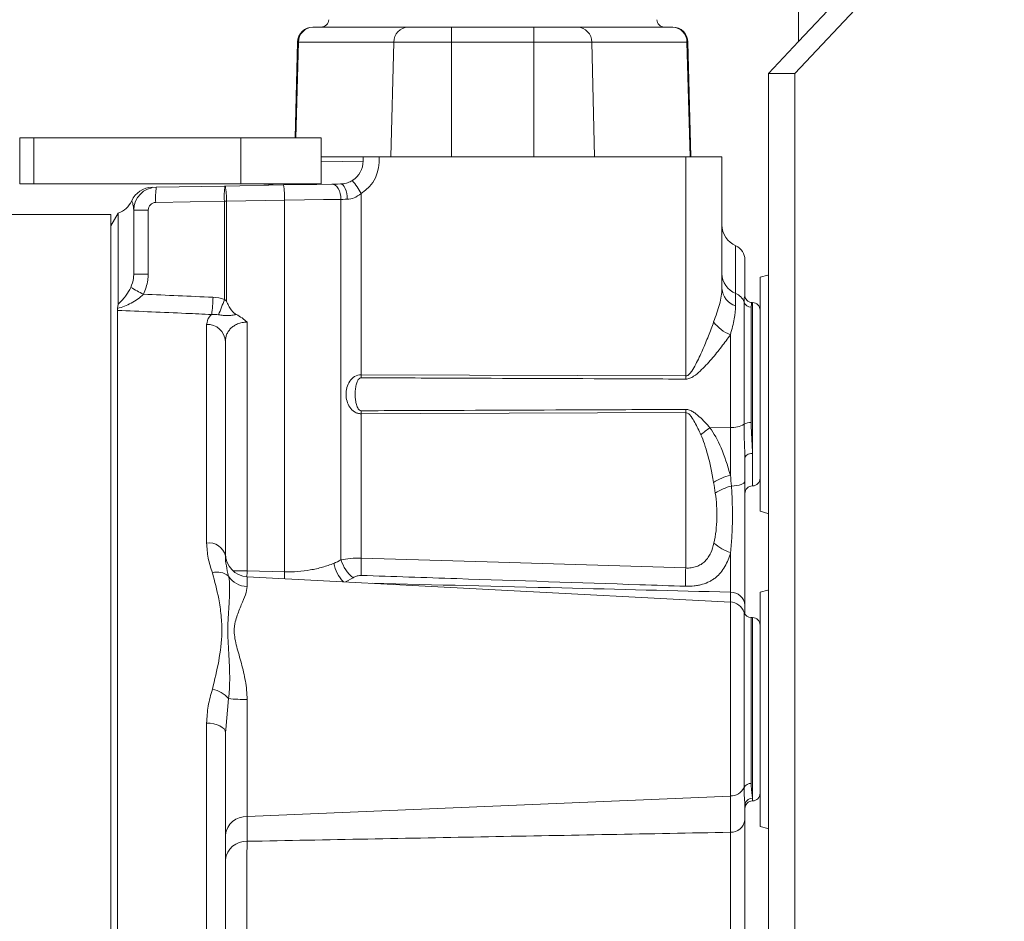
# Model space of a CAD drawing. Header units: millimetres. Extents: x 293 to 1784, y 788 to 2654.
# Tile 8 of 12: x 1193 to 1322, y 1881 to 1999. Entities that reach past the tile are written whole.
import ezdxf

# ---------------------------------------------------------------- set-up
doc = ezdxf.new("R2010")
doc.units = ezdxf.units.MM

msp = doc.modelspace()

# ---------------------------------------------------------------- linework, layer by layer
at = {"color": 7, "linetype": 'Continuous', "lineweight": 15}
for p, q in [((1322.28, 2021.38), (1294.79, 1992.11)), ((1295.24, 2019.47), (1295.24, 1996.27)), ((1313.79, 2016.01), (1295.24, 1996.27)), ((1231.5, 1998.18), (1244, 1998.18)), ((1244, 1998.18), (1249.7, 1998.18)), ((1249.7, 1998.18), (1260.53, 1998.18)), ((1249.7, 1998.18), (1249.7, 1996.22)), ((1260.53, 1998.18), (1260.53, 1996.22)), ((1260.53, 1998.18), (1266.24, 1998.18)), ((1266.24, 1998.18), (1278.74, 1998.18)), ((1229.16, 1983.66), (1229.49, 1996.22)), ((1242.12, 1996.22), (1229.61, 1996.22)), ((1241.74, 1981.13), (1242.12, 1996.22)), ((1249.7, 1996.22), (1242.12, 1996.22)), ((1249.7, 1981.13), (1249.7, 1996.22)), ((1260.53, 1996.22), (1249.7, 1996.22)), ((1260.53, 1981.13), (1260.53, 1996.22)), ((1268.12, 1996.22), (1260.53, 1996.22)), ((1268.49, 1981.13), (1268.12, 1996.22)), ((1280.62, 1996.22), (1268.12, 1996.22)), ((1281.02, 1981.13), (1280.62, 1996.22)), ((1280.75, 1996.22), (1281.14, 1981.13)), ((1295.24, 1996.27), (1291.34, 1992.11)), ((1294.79, 1992.11), (1291.34, 1992.11)), ((1291.34, 1609.69), (1291.34, 1992.11)), ((1294.79, 1609.69), (1294.79, 1992.11)), ((1193, 1983.66), (1193, 1977.62)), ((1193, 1983.66), (1194.87, 1983.66)), ((1194.87, 1977.62), (1194.87, 1983.66)), ((1194.87, 1983.66), (1222.03, 1983.66)), ((1222.03, 1977.62), (1222.03, 1983.66)), ((1222.03, 1983.66), (1232.6, 1983.66)), ((1232.6, 1977.62), (1232.6, 1983.66)), ((1238.1, 1981.13), (1232.6, 1981.13)), ((1240.18, 1981.13), (1280.46, 1981.13)), ((1280.46, 1952.39), (1280.46, 1981.13)), ((1280.46, 1981.13), (1285.21, 1981.13)), ((1285.21, 1963.87), (1285.21, 1981.13)), ((1193, 1977.62), (1194.87, 1977.62)), ((1194.87, 1977.62), (1222.03, 1977.62)), ((1210.93, 1977.17), (1219.95, 1977.32)), ((1220, 1977.32), (1227.63, 1977.46)), ((1222.03, 1977.62), (1232.6, 1977.62)), ((1227.77, 1975.45), (1220.14, 1975.32)), ((1227.77, 1926.68), (1227.77, 1975.45)), ((1235.19, 1928.24), (1235.19, 1975.56)), ((1237.84, 1952.54), (1237.84, 1976.33)), ((1207.73, 1975.35), (1207.73, 1975.35)), ((1207.98, 1974.16), (1209.88, 1974.16)), ((1207.98, 1965.76), (1207.98, 1974.16)), ((1209.88, 1974.16), (1209.88, 1965.76)), ((1219.88, 1975.32), (1210.86, 1975.16)), ((1219.88, 1962.41), (1219.88, 1975.32)), ((1220.14, 1975.32), (1220.14, 1962.21)), ((1204.97, 1973.6), (1176.88, 1973.6)), ((1205.93, 1973.76), (1204.97, 1972.1)), ((1204.97, 1841.71), (1204.97, 1973.6)), ((1205.93, 1973.76), (1205.93, 1961.8)), ((1288.22, 1967.62), (1288.22, 1962.96)), ((1207.98, 1965.76), (1209.88, 1965.76)), ((1290.22, 1934.61), (1290.22, 1965.35)), ((1287.01, 1963.21), (1287.01, 1961.58)), ((1205.86, 1961.25), (1205.93, 1961.8)), ((1288.11, 1946.05), (1288.11, 1962.07)), ((1289.06, 1961.43), (1289.06, 1946.26)), ((1289.22, 1962.01), (1289.18, 1962.01)), ((1289.18, 1962.01), (1289.18, 1962.01)), ((1205.83, 1960.99), (1205.83, 1709.83)), ((1217.55, 1930.45), (1217.55, 1959.15)), ((1222.86, 1959.45), (1222.86, 1926.81)), ((1286.32, 1945.63), (1286.32, 1957.8)), ((1220.01, 1956.92), (1220.01, 1928.76)), ((1289.22, 1942.21), (1289.22, 1953.7)), ((1237.84, 1952.54), (1280.46, 1952.39)), ((1237.84, 1928.47), (1237.84, 1947.42)), ((1280.46, 1927.17), (1280.46, 1947.57)), ((1286.32, 1945.63), (1283.64, 1945.58)), ((1286.32, 1939.34), (1286.32, 1945.63)), ((1288.22, 1941.57), (1288.22, 1938.54)), ((1222.86, 1926.81), (1227.77, 1926.68)), ((1286.32, 1922.7), (1222.86, 1926.03)), ((1290.22, 1893.25), (1290.22, 1923.99)), ((1288.22, 1922.3), (1288.22, 1921.12)), ((1289.22, 1920.66), (1289.06, 1920.66)), ((1222.86, 1909.91), (1222.86, 1894.54)), ((1217.55, 1856.07), (1217.55, 1906.81)), ((1220.05, 1905.95), (1220.01, 1905.57)), ((1220.01, 1905.57), (1220.01, 1855.8)), ((1289.22, 1896.94), (1289.22, 1904.9)), ((1286.32, 1897.23), (1222.86, 1894.54)), ((1286.32, 1892.47), (1286.32, 1897.23)), ((1288.22, 1895.96), (1288.22, 1894.09)), ((1222.86, 1894.54), (1222.86, 1891.29))]:
    msp.add_line(p, q, dxfattribs=at)
at = {"color": 8, "linetype": 'Continuous', "lineweight": 15}
for p, q in [((1229.61, 1996.22), (1229.28, 1983.66)), ((1232.6, 1980.5), (1238.1, 1980.6)), ((1287.01, 1969.46), (1287.01, 1963.21)), ((1289.22, 1953.7), (1289.22, 1962.01)), ((1289.22, 1942.21), (1289.22, 1937.94)), ((1222.86, 1926.81), (1220.99, 1926.81)), ((1222.86, 1926.03), (1222.86, 1924.73)), ((1236.77, 1925.88), (1235.8, 1925.35)), ((1286.32, 1922.7), (1286.32, 1924)), ((1286.32, 1897.23), (1286.32, 1922.7)), ((1288.11, 1898.33), (1288.11, 1921.34)), ((1289.06, 1920.66), (1289.06, 1898.89)), ((1289.22, 1904.9), (1289.22, 1920.66)), ((1220.43, 1910.02), (1220.05, 1905.95)), ((1289.22, 1896.94), (1289.22, 1896.59))]:
    msp.add_line(p, q, dxfattribs=at)
at = {"color": 7, "linetype": 'Continuous', "lineweight": 15, "flags": 128}
for points in [[(1219.95, 1977.32), (1219.97, 1977.32), (1219.99, 1977.32), (1220, 1977.32)], [(1226.14, 1977.62), (1225.66, 1977.48), (1225.08, 1977.41)], [(1227.63, 1977.46), (1229.88, 1977.5), (1232.02, 1977.53), (1233.99, 1977.57)], [(1233.99, 1977.57), (1234.36, 1977.58), (1234.75, 1977.58), (1235.14, 1977.59)], [(1235.19, 1975.56), (1235.16, 1975.96), (1235.09, 1976.34), (1234.98, 1976.68), (1234.83, 1976.99), (1234.65, 1977.24), (1234.44, 1977.42), (1234.22, 1977.53), (1233.99, 1977.57)], [(1236.01, 1975.58), (1235.99, 1975.98), (1235.94, 1976.35), (1235.86, 1976.7), (1235.75, 1977.01), (1235.62, 1977.26), (1235.47, 1977.44), (1235.31, 1977.55), (1235.14, 1977.59)], [(1235.19, 1975.56), (1232.89, 1975.53), (1230.39, 1975.49), (1227.77, 1975.45)], [(1236.01, 1975.58), (1235.73, 1975.58), (1235.45, 1975.57), (1235.19, 1975.56)], [(1220.14, 1975.32), (1220.06, 1975.32), (1219.97, 1975.32), (1219.88, 1975.32)], [(1291.34, 1965.65), (1291.24, 1965.62), (1290.22, 1965.35)], [(1280.46, 1947.57), (1245.68, 1947.45), (1237.84, 1947.42)], [(1289.22, 1942.21), (1289.02, 1942.2), (1288.84, 1942.16), (1288.66, 1942.1), (1288.51, 1942.02), (1288.39, 1941.93), (1288.29, 1941.81), (1288.24, 1941.69), (1288.22, 1941.57)], [(1286.46, 1937.92), (1286.81, 1937.95), (1287.15, 1937.99), (1287.45, 1938.05), (1287.72, 1938.13), (1287.93, 1938.22), (1288.09, 1938.32), (1288.18, 1938.43), (1288.22, 1938.54)], [(1290.22, 1934.61), (1291.24, 1934.34), (1291.34, 1934.31)], [(1237.84, 1928.47), (1255.86, 1927.92), (1280.46, 1927.17)], [(1291.34, 1924.3), (1291.24, 1924.26), (1290.22, 1923.99)], [(1220.01, 1905.57), (1219.97, 1905.81), (1219.83, 1906.04), (1219.6, 1906.25), (1219.29, 1906.44), (1218.92, 1906.59), (1218.5, 1906.71), (1218.03, 1906.78), (1217.55, 1906.81)], [(1290.22, 1893.25), (1291.24, 1892.99), (1291.34, 1892.95)]]:
    msp.add_lwpolyline(points, dxfattribs=at)
at = {"color": 8, "linetype": 'Continuous', "lineweight": 15, "flags": 128}
msp.add_lwpolyline([(1226.42, 1977.62), (1225.99, 1977.49), (1225.44, 1977.42)], dxfattribs=at)
at = {"color": 7, "linetype": 'Continuous', "lineweight": 15}
for centre, radius, start, end in [((1232.58, 1999.18), 1, 270, 358.5), ((1277.66, 1999.18), 1, 181.5, 270), ((1231.5, 1996.17), 2.01, 90, 178.5), ((1231.56, 1996.23), 1.94, 91.7741, 180.2893), ((1244.06, 1996.23), 1.94, 91.7741, 180.2893), ((1266.18, 1996.23), 1.94, 359.7107, 88.2259), ((1278.68, 1996.23), 1.94, 359.7107, 88.2259), ((1278.74, 1996.17), 2.01, 1.5, 90), ((1229.55, 1994.44), 1.79, 88.0622, 91.9378), ((1280.69, 1994.44), 1.79, 88.0622, 91.9378), ((1235.2, 1980.6), 5.01, 301.7848, 6.058), ((1235.09, 1980.6), 3.01, 301.7848, 0), ((1227.57, 1970.59), 11.77, 29.2338, 39.2936), ((1210.46, 1974.15), 3.01, 90.9786, 156.1842), ((1210.99, 1974.16), 3.01, 91, 180), ((1220.5, 1975.83), 9.66, 172.0383, 183.9654), ((1229.53, 1975.99), 9.67, 172.0432, 183.9604), ((1210.46, 1975.65), 9.69, 358.037, 9.9476), ((1218.09, 1975.78), 9.69, 358.0358, 9.9506), ((1204.97, 1976.61), 3.01, 288.5904, 335.5273), ((1210.88, 1974.16), 1, 91, 180), ((1288.22, 1972.22), 3.01, 180, 246.4218), ((1286.21, 1967.62), 2.01, 0, 66.4218), ((1288.07, 1965.87), 2.86, 180.7417, 248.3408), ((1222.48, 1989.46), 29.48, 239.6801, 243.324), ((1287.75, 1964.01), 2.54, 183.0466, 253.243), ((1192.55, 1963.57), 25.85, 353.0597, 358.0888), ((1286.28, 1961.41), 1.95, 20.0606, 67.927), ((1189.71, 1973.06), 32, 336.7137, 340.5634), ((1289.05, 1962.43), 1, 200.5937, 270.803), ((1289.22, 1961.01), 1, 0, 90), ((1217.64, 1956.78), 2.38, 3.3836, 92.1611), ((1288.17, 1962.52), 5.07, 216.9886, 248.5665), ((1293.07, 1952.34), 55.24, 179.7969, 180.2031), ((1340.92, 1952.18), 60.46, 179.8029, 180.1971), ((1293.07, 1947.62), 55.24, 179.7969, 180.2031), ((1340.92, 1947.78), 60.46, 179.8029, 180.1971), ((1286.52, 1948.8), 3.18, 266.3072, 300.0496), ((1288.93, 1944.61), 1.65, 85.3965, 119.5995), ((1289.32, 1937.05), 10.25, 123.6721, 132.1296), ((1287.98, 1932.33), 7.21, 103.3748, 122.4345), ((1289.22, 1936.94), 1, 90, 180), ((1289.22, 1938.95), 1, 270, 0), ((1287.84, 1931.86), 6.22, 102.8547, 124.254), ((1217.86, 1928.26), 2.21, 12.9803, 98.1372), ((1288.06, 1934.72), 5.78, 227.6108, 252.7539), ((1223.02, 1929.03), 3.01, 180, 267), ((1239.94, 1929.71), 4.97, 197.2045, 230.3856), ((1278.35, 1927.06), 40.53, 178.0131, 181.2306), ((1218.96, 1924.36), 2.28, 49.8977, 106.5462), ((1318.88, 1925.8), 38.45, 177.9641, 181.5274), ((1222.97, 1927.78), 3.05, 213.2906, 267.9448), ((1286.37, 1922.14), 1.86, 4.7324, 91.6117), ((1286.21, 1920.7), 2.01, 18.6964, 87), ((1289.06, 1921.66), 1, 198.6964, 270), ((1289.22, 1919.66), 1, 0, 90), ((1217.54, 1907.48), 3.85, 41.2915, 78.4372), ((1222.69, 1933.14), 23.23, 264.4116, 270.4357), ((1286.33, 1899.23), 1.99, 269.6187, 333.3986), ((1289.01, 1897.88), 1.01, 87.1163, 153.1379), ((1289.21, 1895.95), 0.989, 89.1717, 179.1446), ((1289.22, 1895.58), 1, 90, 180), ((1289.22, 1897.59), 1, 270, 0), ((1222.73, 1891.81), 2.73, 87.172, 173.725), ((1286.41, 1894.29), 1.82, 267.1729, 353.7243), ((1222.73, 1888.56), 2.73, 87.1719, 173.7251)]:
    msp.add_arc(centre, radius, start, end, dxfattribs=at)
at = {"color": 8, "linetype": 'Continuous', "lineweight": 15}
for centre, radius, start, end in [((1239.16, 1928.82), 5.03, 191.9879, 223.4405), ((1278, 1925.29), 55.16, 178.413, 179.2305), ((1282.2, 1925.16), 54.45, 178.4055, 179.3615)]:
    msp.add_arc(centre, radius, start, end, dxfattribs=at)
at = {"color": 7, "linetype": 'Continuous', "lineweight": 15}
for centre, major_axis, ratio, start_param, end_param in [((-984.86, 1841.71), (3293.94, 0), 0.049416, 0.838103, 0.841827), ((1280.19, 1921.98), (0.29, 24.73), 0.202434, 5.441581, 5.875244), ((1280.04, 1922.9), (0.49, 24.73), 0.323821, 5.445684, 5.879346)]:
    msp.add_ellipse(centre, major_axis=major_axis, ratio=ratio, start_param=start_param, end_param=end_param, dxfattribs=at)
for points, knots in [([(1238.1, 1981.13), (1238.15, 1981.13), (1238.24, 1981.13), (1238.5, 1981.13), (1238.66, 1981.13), (1238.95, 1981.13), (1239.05, 1981.13), (1239.26, 1981.13), (1239.37, 1981.13), (1239.71, 1981.13), (1239.95, 1981.13), (1240.18, 1981.13)], [0, 0, 0, 0, 0.25, 0.25, 0.5, 0.5, 0.625, 0.625, 0.75, 0.75, 1, 1, 1, 1]), ([(1238.1, 1981.13), (1238.1, 1980.95), (1238.1, 1980.78), (1238.1, 1980.61), (1238.1, 1980.6), (1238.1, 1980.6), (1238.1, 1980.6)], [0, 0, 0, 0, 0.0006722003, 0.0006722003, 0.0006722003, 0.0006831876, 0.0006831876, 0.0006831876, 0.0006831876]), ([(1235.14, 1977.59), (1235.39, 1977.61), (1235.84, 1977.64), (1236.38, 1977.86), (1236.63, 1978.01), (1236.68, 1978.04)], [0, 0, 0, 0, 0.4966346, 0.9099037, 1, 1, 1, 1]), ([(1237.84, 1976.33), (1237.53, 1976.11), (1236.97, 1975.69), (1236.32, 1975.62), (1236.01, 1975.58)], [0, 0, 0, 0, 0.535621, 1, 1, 1, 1]), ([(1207.6, 1964.01), (1207.74, 1964.41), (1207.95, 1964.98), (1207.97, 1965.58), (1207.98, 1965.76)], [0, 0, 0, 0, 0.703477, 1, 1, 1, 1]), ([(1209.88, 1965.76), (1209.87, 1965.49), (1209.84, 1964.57), (1209.49, 1963.72), (1209.24, 1963.11)], [0, 0, 0, 0, 0.2939514, 1, 1, 1, 1]), ([(1205.93, 1961.8), (1205.96, 1961.83), (1206.33, 1962.17), (1206.93, 1962.81), (1207.4, 1963.66), (1207.6, 1964.01)], [0, 0, 0, 0, 0.061472, 0.610349, 1, 1, 1, 1]), ([(1284.12, 1959.47), (1284.26, 1959.88), (1284.4, 1960.27), (1284.66, 1961.04), (1284.78, 1961.41), (1285.09, 1962.51), (1285.21, 1963.2), (1285.21, 1963.87)], [0, 0, 0, 0, 0.25, 0.25, 0.5, 0.5, 1, 1, 1, 1]), ([(1209.24, 1963.11), (1209.02, 1962.86), (1208.76, 1962.65), (1208.22, 1962.27), (1207.93, 1962.1), (1207.07, 1961.65), (1206.46, 1961.42), (1205.86, 1961.25)], [0, 0, 0, 0, 0.25, 0.25, 0.5, 0.5, 1, 1, 1, 1]), ([(1288.11, 1962.07), (1288.11, 1962.34), (1288.13, 1962.56), (1288.18, 1962.85), (1288.22, 1962.94), (1288.22, 1962.96)], [0, 0, 0, 0, 0.5, 0.5, 1, 1, 1, 1]), ([(1289.19, 1962.03), (1289.12, 1962.03), (1288.91, 1962.02), (1288.61, 1962.18), (1288.37, 1962.43), (1288.26, 1962.67), (1288.22, 1962.85), (1288.22, 1962.92), (1288.22, 1962.96)], [0, 0, 0, 0, 0.112781, 0.339643, 0.522417, 0.685519, 0.844584, 1, 1, 1, 1]), ([(1205.86, 1961.25), (1205.85, 1961.21), (1205.83, 1961.11), (1205.83, 1961.03), (1205.83, 1960.99)], [0, 0, 0, 0, 0.433708, 1, 1, 1, 1]), ([(1220.78, 1961.05), (1220.65, 1961.23), (1220.54, 1961.42), (1220.39, 1961.72), (1220.34, 1961.82), (1220.24, 1962.01), (1220.19, 1962.11), (1220.14, 1962.21)], [0, 0, 0, 0, 0.5, 0.5, 0.75, 0.75, 1, 1, 1, 1]), ([(1287.01, 1961.58), (1287.01, 1961.06), (1286.95, 1960.49), (1286.76, 1959.55), (1286.69, 1959.22), (1286.52, 1958.54), (1286.42, 1958.18), (1286.32, 1957.8)], [0, 0, 0, 0, 0.5, 0.5, 0.75, 0.75, 1, 1, 1, 1]), ([(1218.2, 1960.45), (1217.08, 1960.5), (1215.96, 1960.55), (1214.83, 1960.6), (1211.83, 1960.73), (1208.83, 1960.86), (1205.83, 1960.99)], [0.00163942, 0.00163942, 0.00163942, 0.00163942, 0.005015, 0.005015, 0.005015, 0.01404183, 0.01404183, 0.01404183, 0.01404183]), ([(1217.55, 1959.15), (1217.61, 1959.49), (1217.69, 1959.92), (1218.06, 1960.32), (1218.17, 1960.42), (1218.2, 1960.45)], [0, 0, 0, 0, 0.7477317, 0.9254967, 1, 1, 1, 1]), ([(1221.46, 1960.45), (1221.26, 1960.41), (1221.06, 1960.38), (1220.68, 1960.33), (1220.49, 1960.31), (1220.1, 1960.3), (1219.91, 1960.31), (1219.52, 1960.35), (1219.32, 1960.38), (1219.1, 1960.41)], [0, 0, 0, 0, 0.25, 0.25, 0.5, 0.5, 0.75, 0.75, 1, 1, 1, 1]), ([(1221.46, 1960.45), (1221.32, 1960.52), (1221.19, 1960.61), (1220.97, 1960.81), (1220.87, 1960.93), (1220.78, 1961.05)], [0, 0, 0, 0, 0.5, 0.5, 1, 1, 1, 1]), ([(1221.46, 1960.45), (1221.71, 1960.32), (1221.96, 1960.16), (1222.31, 1959.91), (1222.42, 1959.82), (1222.65, 1959.64), (1222.76, 1959.54), (1222.86, 1959.45)], [0, 0, 0, 0, 0.5, 0.5, 0.75, 0.75, 1, 1, 1, 1]), ([(1222.86, 1959.45), (1222.64, 1959.45), (1222.42, 1959.42), (1222, 1959.34), (1221.79, 1959.28), (1221.42, 1959.13), (1221.25, 1959.04), (1220.95, 1958.83), (1220.81, 1958.72), (1220.58, 1958.48), (1220.48, 1958.35), (1220.3, 1958.09), (1220.23, 1957.95), (1220.07, 1957.52), (1220.01, 1957.22), (1220.01, 1956.92)], [0, 0, 0, 0, 0.125, 0.125, 0.25, 0.25, 0.375, 0.375, 0.5, 0.5, 0.625, 0.625, 0.75, 0.75, 1, 1, 1, 1]), ([(1280.46, 1952.39), (1280.55, 1952.39), (1280.63, 1952.41), (1280.79, 1952.5), (1280.85, 1952.56), (1281.04, 1952.74), (1281.15, 1952.88), (1281.44, 1953.31), (1281.61, 1953.61), (1281.93, 1954.22), (1282.08, 1954.53), (1282.38, 1955.15), (1282.52, 1955.46), (1282.93, 1956.39), (1283.19, 1957.01), (1283.67, 1958.25), (1283.91, 1958.86), (1284.12, 1959.47)], [0, 0, 0, 0, 0.03125, 0.03125, 0.0625, 0.0625, 0.125, 0.125, 0.25, 0.25, 0.375, 0.375, 0.5, 0.5, 0.75, 0.75, 1, 1, 1, 1]), ([(1286.32, 1957.8), (1285.96, 1957.27), (1285.56, 1956.74), (1284.73, 1955.67), (1284.3, 1955.13), (1283.6, 1954.33), (1283.36, 1954.06), (1282.87, 1953.53), (1282.61, 1953.27), (1282.08, 1952.78), (1281.81, 1952.54), (1281.34, 1952.23), (1281.18, 1952.14), (1280.83, 1952.01), (1280.64, 1951.97), (1280.46, 1951.97)], [0, 0, 0, 0, 0.25, 0.25, 0.5, 0.5, 0.625, 0.625, 0.75, 0.75, 0.875, 0.875, 0.9375, 0.9375, 1, 1, 1, 1]), ([(1237.84, 1947.42), (1237.69, 1947.42), (1237.53, 1947.44), (1237.24, 1947.52), (1237.1, 1947.59), (1236.72, 1947.82), (1236.51, 1948.03), (1236.17, 1948.52), (1236.06, 1948.79), (1235.9, 1949.37), (1235.86, 1949.67), (1235.86, 1950.13), (1235.87, 1950.28), (1235.91, 1950.58), (1235.94, 1950.72), (1236.05, 1951.16), (1236.17, 1951.44), (1236.51, 1951.93), (1236.72, 1952.14), (1237.23, 1952.45), (1237.53, 1952.54), (1237.84, 1952.54)], [0, 0, 0, 0, 0.0625, 0.0625, 0.125, 0.125, 0.25, 0.25, 0.375, 0.375, 0.5, 0.5, 0.5625, 0.5625, 0.625, 0.625, 0.75, 0.75, 0.875, 0.875, 1, 1, 1, 1]), ([(1237.84, 1952.14), (1237.79, 1952.14), (1237.73, 1952.13), (1237.64, 1952.09), (1237.6, 1952.05), (1237.49, 1951.95), (1237.43, 1951.86), (1237.29, 1951.59), (1237.22, 1951.39), (1237.13, 1951), (1237.1, 1950.79), (1237.06, 1950.39), (1237.05, 1950.18), (1237.05, 1949.77), (1237.06, 1949.57), (1237.1, 1949.16), (1237.13, 1948.96), (1237.22, 1948.57), (1237.29, 1948.37), (1237.43, 1948.1), (1237.49, 1948.01), (1237.64, 1947.87), (1237.73, 1947.81), (1237.84, 1947.81)], [0, 0, 0, 0, 0.03125, 0.03125, 0.0625, 0.0625, 0.125, 0.125, 0.25, 0.25, 0.375, 0.375, 0.5, 0.5, 0.625, 0.625, 0.75, 0.75, 0.875, 0.875, 0.9375, 0.9375, 1, 1, 1, 1]), ([(1280.46, 1951.97), (1278.45, 1951.98), (1276.45, 1951.99), (1274.45, 1952), (1266.43, 1952.03), (1258.42, 1952.06), (1250.41, 1952.09), (1246.22, 1952.11), (1242.03, 1952.13), (1237.84, 1952.14)], [0, 0, 0, 0, 0.006018, 0.006018, 0.006018, 0.03009, 0.03009, 0.03009, 0.04267627, 0.04267627, 0.04267627, 0.04267627]), ([(1237.84, 1947.81), (1239.84, 1947.82), (1241.84, 1947.83), (1243.85, 1947.84), (1251.86, 1947.87), (1259.87, 1947.9), (1267.89, 1947.93), (1272.08, 1947.95), (1276.27, 1947.97), (1280.46, 1947.99)], [0, 0, 0, 0, 0.006018, 0.006018, 0.006018, 0.03009, 0.03009, 0.03009, 0.04267627, 0.04267627, 0.04267627, 0.04267627]), ([(1280.46, 1947.99), (1280.63, 1947.99), (1280.8, 1947.95), (1281.13, 1947.84), (1281.28, 1947.76), (1281.57, 1947.58), (1281.71, 1947.48), (1281.98, 1947.26), (1282.11, 1947.15), (1282.48, 1946.81), (1282.72, 1946.57), (1283.19, 1946.08), (1283.42, 1945.83), (1283.64, 1945.58)], [0, 0, 0, 0, 0.125, 0.125, 0.25, 0.25, 0.375, 0.375, 0.5, 0.5, 0.75, 0.75, 1, 1, 1, 1]), ([(1282.44, 1944.66), (1282.2, 1945.2), (1281.94, 1945.75), (1281.5, 1946.54), (1281.35, 1946.8), (1281.08, 1947.17), (1280.98, 1947.29), (1280.81, 1947.44), (1280.75, 1947.48), (1280.61, 1947.55), (1280.53, 1947.57), (1280.46, 1947.57)], [0, 0, 0, 0, 0.5, 0.5, 0.75, 0.75, 0.875, 0.875, 0.9375, 0.9375, 1, 1, 1, 1]), ([(1288.22, 1941.57), (1288.22, 1942.26), (1288.18, 1942.99), (1288.13, 1944.48), (1288.11, 1945.26), (1288.11, 1946.05)], [0, 0, 0, 0, 0.5, 0.5, 1, 1, 1, 1]), ([(1289.06, 1946.26), (1289.06, 1946.04), (1289.07, 1945.21), (1289.16, 1943.8), (1289.2, 1942.75), (1289.22, 1942.21)], [0, 0, 0, 0, 0.149546, 0.5690145, 1, 1, 1, 1]), ([(1288.22, 1938.54), (1288.22, 1937.79), (1288.22, 1936.28), (1288.22, 1934.74), (1288.22, 1933.17), (1288.22, 1932.4), (1288.22, 1930.88), (1288.22, 1930.13), (1288.22, 1929.03), (1288.22, 1928.67), (1288.22, 1927.96), (1288.22, 1927.62), (1288.22, 1926.61), (1288.22, 1925.97), (1288.22, 1925.06), (1288.22, 1924.77), (1288.22, 1924.21), (1288.22, 1923.94), (1288.22, 1923.17), (1288.22, 1922.71), (1288.22, 1922.3)], [0, 0, 0, 0, 0.125, 0.25, 0.25, 0.375, 0.375, 0.5, 0.5, 0.5625, 0.5625, 0.625, 0.625, 0.75, 0.75, 0.8125, 0.8125, 0.875, 0.875, 1, 1, 1, 1]), ([(1284.16, 1930.45), (1284.28, 1930.97), (1284.37, 1931.5), (1284.49, 1932.6), (1284.52, 1933.15), (1284.54, 1934.26), (1284.54, 1934.82), (1284.48, 1935.92), (1284.43, 1936.46), (1284.34, 1937)], [0, 0, 0, 0, 0.25, 0.25, 0.5, 0.5, 0.75, 0.75, 1, 1, 1, 1]), ([(1286.46, 1937.92), (1286.51, 1937.21), (1286.55, 1936.49), (1286.58, 1935.01), (1286.59, 1934.26), (1286.58, 1933.14), (1286.57, 1932.77), (1286.55, 1932.03), (1286.53, 1931.67), (1286.47, 1930.58), (1286.42, 1929.88), (1286.34, 1929.2)], [0, 0, 0, 0, 0.25, 0.25, 0.5, 0.5, 0.625, 0.625, 0.75, 0.75, 1, 1, 1, 1]), ([(1218.31, 1926.55), (1218.1, 1927.19), (1217.67, 1928.49), (1217.59, 1929.79), (1217.55, 1930.45)], [0, 0, 0, 0, 0.496026, 1, 1, 1, 1]), ([(1280.46, 1927.17), (1280.7, 1927.15), (1280.94, 1927.16), (1281.41, 1927.23), (1281.65, 1927.28), (1282.08, 1927.43), (1282.28, 1927.53), (1282.66, 1927.77), (1282.84, 1927.91), (1283.15, 1928.22), (1283.28, 1928.39), (1283.53, 1928.75), (1283.64, 1928.95), (1283.92, 1929.56), (1284.06, 1929.99), (1284.16, 1930.45)], [0, 0, 0, 0, 0.125, 0.125, 0.25, 0.25, 0.375, 0.375, 0.5, 0.5, 0.625, 0.625, 0.75, 0.75, 1, 1, 1, 1]), ([(1286.34, 1929.2), (1286.16, 1928.53), (1285.92, 1927.92), (1285.44, 1927.08), (1285.26, 1926.82), (1284.86, 1926.34), (1284.64, 1926.12), (1284.27, 1925.83), (1284.14, 1925.73), (1283.87, 1925.56), (1283.73, 1925.48), (1283.29, 1925.25), (1282.98, 1925.13), (1282.47, 1924.98), (1282.3, 1924.94), (1281.94, 1924.87), (1281.76, 1924.84), (1281.21, 1924.78), (1280.83, 1924.76), (1280.45, 1924.77)], [0, 0, 0, 0, 0.25, 0.25, 0.375, 0.375, 0.5, 0.5, 0.5625, 0.5625, 0.625, 0.625, 0.75, 0.75, 0.8125, 0.8125, 0.875, 0.875, 1, 1, 1, 1]), ([(1286.32, 1924), (1286.32, 1924.62), (1286.33, 1925.38), (1286.34, 1926.48), (1286.34, 1926.71), (1286.34, 1927.18), (1286.34, 1927.42), (1286.34, 1928.15), (1286.34, 1928.67), (1286.34, 1929.2)], [0, 0, 0, 0, 0.5, 0.5, 0.625, 0.625, 0.75, 0.75, 1, 1, 1, 1]), ([(1220.01, 1928.76), (1220.01, 1928.34), (1220.06, 1927.91), (1220.21, 1927.02), (1220.31, 1926.57), (1220.43, 1926.1)], [0, 0, 0, 0, 0.5, 0.5, 1, 1, 1, 1]), ([(1227.77, 1926.68), (1228.94, 1926.64), (1230.07, 1926.72), (1231.71, 1927.01), (1232.25, 1927.13), (1233.27, 1927.42), (1233.77, 1927.59), (1234.24, 1927.78)], [0, 0, 0, 0, 0.5, 0.5, 0.75, 0.75, 1, 1, 1, 1]), ([(1235.19, 1928.24), (1235.57, 1928.32), (1235.99, 1928.38), (1236.89, 1928.45), (1237.36, 1928.47), (1237.84, 1928.47)], [0, 0, 0, 0, 0.5, 0.5, 1, 1, 1, 1]), ([(1218.31, 1911.25), (1218.61, 1912.49), (1219.21, 1914.98), (1219.61, 1918.22), (1219.48, 1920.95), (1219.1, 1923.59), (1218.61, 1925.42), (1218.31, 1926.55)], [0, 0, 0, 0, 0.234928, 0.475374, 0.620958, 0.766722, 1, 1, 1, 1]), ([(1220.43, 1926.1), (1220.53, 1925.63), (1220.56, 1925.11), (1220.58, 1924.02), (1220.56, 1923.45), (1220.49, 1922.25), (1220.44, 1921.63), (1220.36, 1920.34), (1220.33, 1919.68), (1220.33, 1918.31), (1220.36, 1917.61), (1220.44, 1916.18), (1220.49, 1915.45), (1220.56, 1913.96), (1220.58, 1913.19), (1220.57, 1912.02), (1220.56, 1911.63), (1220.51, 1910.83), (1220.48, 1910.43), (1220.43, 1910.02)], [0, 0, 0, 0, 0.125, 0.125, 0.25, 0.25, 0.375, 0.375, 0.5, 0.5, 0.625, 0.625, 0.75, 0.75, 0.875, 0.875, 0.9375, 0.9375, 1, 1, 1, 1]), ([(1237.82, 1926.19), (1237.69, 1926.19), (1237.49, 1926.18), (1237.11, 1926.08), (1236.92, 1925.97), (1236.77, 1925.88)], [0, 0, 0, 0, 0.327468, 0.49149, 1, 1, 1, 1]), ([(1280.45, 1924.77), (1278.44, 1924.84), (1276.44, 1924.91), (1274.44, 1924.97), (1266.43, 1925.24), (1258.42, 1925.5), (1250.41, 1925.77), (1246.21, 1925.91), (1242.02, 1926.05), (1237.82, 1926.19)], [0, 0, 0, 0, 0.006018, 0.006018, 0.006018, 0.03009, 0.03009, 0.03009, 0.04269679, 0.04269679, 0.04269679, 0.04269679]), ([(1222.86, 1924.73), (1222.86, 1924.42), (1222.77, 1924.06), (1222.49, 1923.26), (1222.3, 1922.81), (1222, 1922.08), (1221.9, 1921.83), (1221.69, 1921.3), (1221.59, 1921.03), (1221.4, 1920.46), (1221.32, 1920.17), (1221.24, 1919.7), (1221.21, 1919.54), (1221.18, 1919.22), (1221.17, 1919.05), (1221.18, 1918.21), (1221.32, 1917.53), (1221.69, 1916.12), (1221.91, 1915.39), (1222.31, 1913.88), (1222.49, 1913.12), (1222.7, 1911.94), (1222.76, 1911.54), (1222.84, 1910.73), (1222.86, 1910.32), (1222.86, 1909.91)], [0, 0, 0, 0, 0.125, 0.125, 0.25, 0.25, 0.3125, 0.3125, 0.375, 0.375, 0.4375, 0.4375, 0.46875, 0.46875, 0.5, 0.5, 0.625, 0.625, 0.75, 0.75, 0.875, 0.875, 0.9375, 0.9375, 1, 1, 1, 1]), ([(1217.55, 1906.81), (1217.59, 1907.56), (1217.67, 1909.08), (1218.09, 1910.52), (1218.31, 1911.25)], [0, 0, 0, 0, 0.495098, 1, 1, 1, 1]), ([(1288.22, 1895.96), (1288.22, 1896.26), (1288.18, 1896.61), (1288.13, 1897.4), (1288.11, 1897.85), (1288.11, 1898.33)], [0, 0, 0, 0, 0.5, 0.5, 1, 1, 1, 1]), ([(1289.06, 1898.89), (1289.06, 1898.75), (1289.07, 1898.25), (1289.16, 1897.51), (1289.2, 1897.13), (1289.22, 1896.94)], [0, 0, 0, 0, 0.149545, 0.569014, 1, 1, 1, 1]), ([(1288.22, 1894.09), (1288.22, 1893.63), (1288.22, 1892.62), (1288.22, 1891.43), (1288.22, 1890.14), (1288.22, 1889.47), (1288.22, 1888.08), (1288.22, 1887.35), (1288.22, 1886.22), (1288.22, 1885.84), (1288.22, 1885.08), (1288.22, 1884.7), (1288.22, 1883.55), (1288.22, 1882.77), (1288.22, 1881.6), (1288.22, 1881.21), (1288.22, 1880.44), (1288.22, 1880.06), (1288.22, 1878.93), (1288.22, 1878.19), (1288.22, 1877.46)], [0, 0, 0, 0, 0.125, 0.25, 0.25, 0.375, 0.375, 0.5, 0.5, 0.5625, 0.5625, 0.625, 0.625, 0.75, 0.75, 0.8125, 0.8125, 0.875, 0.875, 1, 1, 1, 1]), ([(1222.86, 1891.29), (1233.43, 1891.49), (1243.99, 1891.69), (1254.55, 1891.89), (1265.14, 1892.08), (1275.73, 1892.28), (1286.32, 1892.47)], [0.00285772, 0.00285772, 0.00285772, 0.00285772, 0.03460773, 0.03460773, 0.03460773, 0.06644834, 0.06644834, 0.06644834, 0.06644834]), ([(1286.32, 1878.22), (1286.32, 1878.84), (1286.32, 1879.47), (1286.33, 1880.45), (1286.33, 1880.77), (1286.33, 1881.43), (1286.34, 1881.77), (1286.34, 1882.77), (1286.34, 1883.43), (1286.34, 1884.75), (1286.34, 1885.4), (1286.34, 1886.69), (1286.34, 1887.32), (1286.34, 1888.51), (1286.34, 1889.09), (1286.33, 1890.19), (1286.33, 1891.21), (1286.32, 1892.08), (1286.32, 1892.47)], [0, 0, 0, 0, 0.125, 0.125, 0.1875, 0.1875, 0.25, 0.25, 0.375, 0.375, 0.5, 0.5, 0.625, 0.625, 0.75, 0.75, 0.875, 1, 1, 1, 1]), ([(1222.86, 1891.29), (1222.86, 1890.9), (1222.85, 1890.48), (1222.84, 1889.55), (1222.84, 1889.05), (1222.83, 1887.98), (1222.83, 1887.41), (1222.83, 1886.24), (1222.82, 1885.64), (1222.82, 1884.69), (1222.82, 1884.37), (1222.83, 1883.73), (1222.83, 1883.41), (1222.83, 1882.44), (1222.83, 1881.79), (1222.84, 1880.81), (1222.84, 1880.48), (1222.84, 1879.83), (1222.84, 1879.5), (1222.85, 1878.55), (1222.86, 1877.92), (1222.86, 1877.3)], [0, 0, 0, 0, 0.125, 0.125, 0.25, 0.25, 0.375, 0.375, 0.5, 0.5, 0.5625, 0.5625, 0.625, 0.625, 0.75, 0.75, 0.8125, 0.8125, 0.875, 0.875, 1, 1, 1, 1])]:
    msp.add_open_spline(points, degree=3, knots=knots, dxfattribs=at)
at = {"color": 8, "linetype": 'Continuous', "lineweight": 15}
for points, knots in [([(1207.98, 1974.16), (1207.95, 1974.43), (1207.9, 1974.98), (1207.73, 1975.34), (1207.73, 1975.35), (1207.73, 1975.35)], [0, 0, 0, 0, 0.390375, 0.78127, 1, 1, 1, 1]), ([(1289.18, 1961.98), (1289.18, 1961.98), (1289.15, 1962.02), (1289.07, 1961.79), (1289.06, 1961.51), (1289.06, 1961.43)], [0, 0, 0, 0, 0.218744, 0.751103, 1, 1, 1, 1]), ([(1286.32, 1924), (1278.94, 1924.18), (1263.26, 1924.58), (1247.58, 1924.96), (1239.27, 1925.17)], [0, 0, 0, 0, 0.470185, 1, 1, 1, 1])]:
    msp.add_open_spline(points, degree=3, knots=knots, dxfattribs=at)
at = {"color": 7, "linetype": 'Continuous', "lineweight": 15}
for points in [[(1218.38, 1962.71), (1218.89, 1962.69), (1219.4, 1962.59), (1219.88, 1962.41)], [(1220.14, 1962.21), (1220.06, 1962.28), (1219.97, 1962.35), (1219.88, 1962.41)], [(1219.1, 1960.41), (1218.8, 1960.46), (1218.5, 1960.47), (1218.2, 1960.45)], [(1286.32, 1939.34), (1286.37, 1938.87), (1286.42, 1938.4), (1286.46, 1937.92)], [(1284.34, 1937), (1284.27, 1937.47), (1284.2, 1937.94), (1284.12, 1938.41)], [(1234.24, 1927.78), (1234.57, 1927.91), (1234.89, 1928.06), (1235.19, 1928.24)]]:
    msp.add_open_spline(points, degree=3, dxfattribs=at)

doc.saveas('drawing.dxf')
